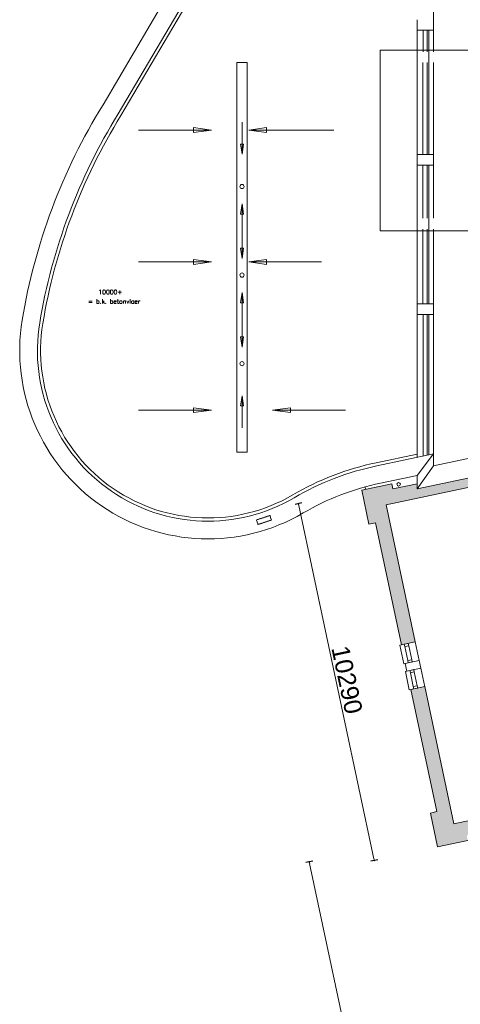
# Model space of a CAD drawing. Header units: millimetres. Extents: x 755771 to 1537169, y 90093 to 392044.
# Tile 102 of 134: x 1147188 to 1159612, y 142852 to 170634. Entities that reach past the tile are written whole.
import ezdxf
from ezdxf.enums import TextEntityAlignment as Align

# ---------------------------------------------------------------- set-up
doc = ezdxf.new("R2010")
doc.units = ezdxf.units.MM
doc.linetypes.add('HIDDEN', pattern=[0.375, 0.25, -0.125])
doc.layers.add('maatlijnen', color=7, linetype='Continuous')
doc.layers.add('NIV 2OS', color=7, linetype='Continuous')
doc.styles.add('ROMANS', font='romans.shx')
doc.styles.get("Standard").update_dxf_attribs({"font": 'arial.ttf'})
doc.dimstyles.new('even', dxfattribs={"dimtxt": 500, "dimasz": 50, "dimexe": 100, "dimexo": 0, "dimgap": 50, "dimtad": 1, "dimdec": 0, "dimzin": 0, "dimdsep": 46, "dimtxsty": 'Standard', "dimblk": 'DOT', "dimcen": 1, "dimclrd": 7, "dimclre": 7, "dimclrt": 7, "dimadec": 0, "dimazin": 0, "dimtfac": 1, "dimtdec": 0, "dimtofl": 0, "dimtmove": 0, "dimatfit": 2, "dimldrblk": 'DOT', "dimfxl": 100, "dimfxlon": 1, "dimtolj": 1, "dimtzin": 0, "dimlwd": 5, "dimarcsym": 0})

# ---------------------------------------------------------------- blocks, each defined once
blk = doc.blocks.new('_Dot')
at = {"color": 0, "linetype": 'ByBlock', "lineweight": -2}
blk.add_line((-0.5, 0), (-1, 0), dxfattribs=at)
at = {"color": 0, "linetype": 'ByBlock', "const_width": 0.5}
blk.add_lwpolyline([(-0.25, 0, 1), (0.25, 0, 1)], format="xyb", close=True, dxfattribs=at)
blk = doc.blocks.new('*D199')
at = {"layer": 'Defpoints', "color": 0, "lineweight": 5, "transparency": 16777216}
for p in [(1156832, 157356), (1158972, 147291), (1157188, 146912)]:
    blk.add_point(p, dxfattribs=at)
at = {"layer": 'maatlijnen', "color": 7, "lineweight": -2, "transparency": 16777216}
for p, q in [((1155146, 156997), (1154951, 156956)), ((1157286, 146932), (1157090, 146891))]:
    blk.add_line(p, q, dxfattribs=at)
at = {"layer": 'maatlijnen', "color": 7, "lineweight": 5, "transparency": 16777216}
blk.add_line((1155059, 156928), (1157177, 146960), dxfattribs=at)
at = {"layer": 'maatlijnen', "color": 7, "lineweight": 5, "transparency": 16777216, "xscale": 50, "yscale": 50, "zscale": 50}
for p, rotation in [((1155048, 156977), 102.0000000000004), ((1157188, 146912), 282.0000000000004)]:
    blk.add_blockref('_Dot', p, dxfattribs=dict(at, rotation=rotation))
at = {"layer": 'maatlijnen', "color": 7, "lineweight": 5, "transparency": 16777216, "insert": (1156417, 152008), "char_height": 500, "attachment_point": 5, "rotation": 282}
blk.add_mtext('\\A1;10290', dxfattribs=at)
blk = doc.blocks.new('*D203')
at = {"layer": 'Defpoints', "color": 0, "lineweight": 5, "transparency": 16777216}
for p in [(1163595, 148626), (1168448, 125795), (1160206, 124043)]:
    blk.add_point(p, dxfattribs=at)
at = {"layer": 'maatlijnen', "color": 7, "lineweight": -2, "transparency": 16777216}
for p, q in [((1155451, 146895), (1155256, 146854)), ((1160304, 124064), (1160109, 124023))]:
    blk.add_line(p, q, dxfattribs=at)
at = {"layer": 'maatlijnen', "color": 7, "lineweight": 5, "transparency": 16777216}
blk.add_line((1155364, 146825), (1160196, 124092), dxfattribs=at)
at = {"layer": 'maatlijnen', "color": 7, "lineweight": 5, "transparency": 16777216, "xscale": 50, "yscale": 50, "zscale": 50}
for p, rotation in [((1155354, 146874), 102.0000000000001), ((1160206, 124043), 282.0000000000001)]:
    blk.add_blockref('_Dot', p, dxfattribs=dict(at, rotation=rotation))
at = {"layer": 'maatlijnen', "color": 7, "lineweight": 5, "transparency": 16777216, "insert": (1158079, 135522), "char_height": 500, "attachment_point": 5, "rotation": 282}
blk.add_mtext('\\A1;23341', dxfattribs=at)

msp = doc.modelspace()

# ---------------------------------------------------------------- hatches: boundary and pattern name
at = {"layer": 'NIV 2OS', "lineweight": 5}
h = msp.add_hatch(color=7, dxfattribs=at)
h.dxf.hatch_style = 1
h.paths.add_polyline_path([(1157518, 156944.4), (1175515.9, 160770), (1176338.4, 156900.4), (1176729.7, 156983.6), (1175997.6, 160427.7), (1176183.5, 160467.2), (1175979.7, 161425.7), (1175123.8, 161243.8), (1175154, 161102), (1171251.2, 160272.4), (1171251.2, 160129.3), (1158396.2, 157396.9), (1158396.2, 157540), (1157713.6, 157394.9), (1157683.5, 157536.8), (1156832.5, 157355.9), (1157036.2, 156397.3), (1157217.2, 156435.8), (1157949.3, 152991.7), (1158340.5, 153074.9)])
h = msp.add_hatch(color=7, dxfattribs=at)
h.dxf.hatch_style = 1
h.paths.add_polyline_path([(1159430.8, 147945.5), (1158608.3, 151815), (1158217, 151731.8), (1158949.1, 148287.8), (1158768.1, 148249.3), (1158971.9, 147290.7), (1159822.9, 147471.6), (1159792.7, 147613.5), (1161638.3, 148005.7), (1161555.2, 148397)])

# ---------------------------------------------------------------- linework, layer by layer
at = {"layer": 'NIV 2OS', "color": 253, "lineweight": 5, "true_color": 0x9ea0a1}
for p, q in [((1151504.2, 171580.7), (1149537.8, 168231.9)), ((1152084, 171580.7), (1149965.9, 167973.6)), ((1152188.4, 171580.7), (1150043, 167927.1)), ((1158856.2, 171640.7), (1158856.2, 169725.7)), ((1158396.2, 170334), (1158396.2, 170634)), ((1158856.2, 170634), (1158856.2, 170334)), ((1158396.2, 170334), (1158726.2, 170334)), ((1158856.2, 170334), (1158396.2, 170334)), ((1158396.2, 166825.7), (1158396.2, 170334)), ((1158561.2, 170334), (1158561.2, 169725.7)), ((1158681.2, 170334), (1158681.2, 169725.7)), ((1158726.2, 166825.7), (1158726.2, 170334)), ((1157356.2, 169775.7), (1176806.2, 169775.7)), ((1157356.2, 164675.7), (1157356.2, 169775.7)), ((1153306.2, 169428.4), (1153606.2, 169428.4)), ((1153306.2, 158428.4), (1153306.2, 169428.4)), ((1153606.2, 169428.4), (1153606.2, 158428.4)), ((1158556.2, 169421.7), (1158556.2, 166825.7)), ((1158676.2, 169421.7), (1158676.2, 166825.7)), ((1158856.2, 169421.7), (1158856.2, 165029.8)), ((1152092.3, 167452.3), (1152092.3, 167590.6)), ((1152092.3, 167590.6), (1152592.3, 167521.5)), ((1153456.2, 167739.2), (1153456.2, 166838.3)), ((1154147.6, 167589.5), (1153647.6, 167520.3)), ((1154147.6, 167451.2), (1154147.6, 167589.5)), ((1150537.9, 167521.5), (1152592.3, 167521.5)), ((1152592.3, 167521.5), (1152092.3, 167452.3)), ((1156049.6, 167520.3), (1153647.6, 167520.3)), ((1153647.6, 167520.3), (1154147.6, 167451.2)), ((1153501.2, 167126), (1153411.2, 167126)), ((1153411.2, 167126), (1153456.2, 166838.3)), ((1153456.2, 166838.3), (1153501.2, 167126)), ((1158396.2, 166825.7), (1158726.2, 166825.7)), ((1158396.2, 166825.7), (1158856.2, 166825.7)), ((1158396.2, 166525.7), (1158396.2, 166825.7)), ((1158856.2, 166825.7), (1158856.2, 166525.7)), ((1158396.2, 166525.7), (1158726.2, 166525.7)), ((1158856.2, 166525.7), (1158396.2, 166525.7)), ((1158396.2, 162617.5), (1158396.2, 166525.7)), ((1158556.2, 166525.7), (1158556.2, 165029.8)), ((1158556.2, 166525.7), (1158556.2, 166310.6)), ((1158676.2, 166525.7), (1158676.2, 165029.8)), ((1158676.2, 166525.7), (1158676.2, 166310.6)), ((1158726.2, 162617.5), (1158726.2, 166525.7)), ((1153411.2, 165146.5), (1153456.2, 165434.3)), ((1153456.2, 165434.3), (1153456.2, 163896.1)), ((1153456.2, 165434.3), (1153501.2, 165146.5)), ((1153501.2, 165146.5), (1153411.2, 165146.5)), ((1176806.2, 164675.7), (1157356.2, 164675.7)), ((1158556.2, 164725.8), (1158556.2, 162617.5)), ((1158676.2, 164725.8), (1158676.2, 162617.5)), ((1158856.2, 164725.8), (1158856.2, 158384.5)), ((1153501.2, 164183.9), (1153411.2, 164183.9)), ((1153411.2, 164183.9), (1153456.2, 163896.1)), ((1153456.2, 163896.1), (1153501.2, 164183.9)), ((1150537.9, 163797.1), (1152592.3, 163797.1)), ((1152092.3, 163729.1), (1152092.3, 163867.4)), ((1152092.3, 163867.4), (1152592.3, 163798.3)), ((1152592.3, 163798.3), (1152092.3, 163729.1)), ((1154147.6, 163866.3), (1153647.6, 163797.1)), ((1153647.6, 163797.1), (1155702, 163797.1)), ((1153647.6, 163797.1), (1154147.6, 163728)), ((1154147.6, 163728), (1154147.6, 163866.3)), ((1153411.2, 162646.5), (1153456.2, 162934.3)), ((1153456.2, 162934.3), (1153456.2, 161396.1)), ((1153456.2, 162934.3), (1153501.2, 162646.5)), ((1153501.2, 162646.5), (1153411.2, 162646.5)), ((1158396.2, 162617.5), (1158726.2, 162617.5)), ((1158396.2, 162617.5), (1158856.2, 162617.5)), ((1158396.2, 162317.5), (1158396.2, 162617.5)), ((1158856.2, 162617.5), (1158856.2, 162317.5)), ((1158396.2, 162317.5), (1158726.2, 162317.5)), ((1158856.2, 162317.5), (1158396.2, 162317.5)), ((1158396.2, 158286.7), (1158396.2, 162317.5)), ((1158561.2, 162317.5), (1158561.2, 158321.8)), ((1158681.2, 162317.5), (1158681.2, 158347.3)), ((1158726.2, 158356.9), (1158726.2, 162317.5)), ((1153501.2, 161683.9), (1153411.2, 161683.9)), ((1153411.2, 161683.9), (1153456.2, 161396.1)), ((1153456.2, 161396.1), (1153501.2, 161683.9)), ((1158856.2, 158044.7), (1170686.2, 160559.2)), ((1153411.2, 159735.3), (1153456.2, 160023.1)), ((1153456.2, 159122.2), (1153456.2, 160023.1)), ((1153456.2, 160023.1), (1153501.2, 159735.3)), ((1150537.9, 159617.6), (1152592.3, 159617.6)), ((1152092.3, 159548.5), (1152092.3, 159686.7)), ((1152092.3, 159686.7), (1152592.3, 159617.6)), ((1152592.3, 159617.6), (1152092.3, 159548.5)), ((1153501.2, 159735.3), (1153411.2, 159735.3)), ((1154820.1, 159686.7), (1154320.1, 159617.6)), ((1156374.5, 159617.6), (1154320.1, 159617.6)), ((1154320.1, 159617.6), (1154820.1, 159548.5)), ((1154820.1, 159548.5), (1154820.1, 159686.7)), ((1153606.2, 158428.4), (1153306.2, 158428.4)), ((1157241.6, 158133.3), (1158396.2, 158378.7)), ((1157260, 158045.2), (1158856.2, 158384.5)), ((1158856.2, 158384.5), (1158396.2, 157775.6)), ((1158856.2, 158044.7), (1158856.2, 158384.5)), ((1158856.2, 158044.7), (1158396.2, 157396.9)), ((1157362, 157555.8), (1158396.2, 157775.6)), ((1158396.2, 157396.9), (1158396.2, 157775.6))]:
    msp.add_line(p, q, dxfattribs=at)
at = {"layer": 'NIV 2OS', "color": 7, "lineweight": 5}
for p, q in [((1157518, 156944.4), (1175515.9, 160770)), ((1158396.2, 157396.9), (1171251.2, 160129.3)), ((1157683.5, 157536.8), (1156832.5, 157355.9)), ((1157713.6, 157394.9), (1157683.5, 157536.8)), ((1158396.2, 157540), (1157713.6, 157394.9)), ((1156832.5, 157355.9), (1157036.2, 156397.3)), ((1156940.1, 157378.7), (1156924.9, 157450.3)), ((1158340.5, 153074.9), (1157518, 156944.4)), ((1157036.2, 156397.3), (1157217.2, 156435.8)), ((1157217.2, 156435.8), (1157949.3, 152991.7)), ((1157905.2, 152982.3), (1158032.4, 153009.4)), ((1158016.3, 152460), (1157905.2, 152982.3)), ((1157949.3, 152991.7), (1158340.5, 153074.9)), ((1158046.3, 152943.8), (1158129.5, 152552.6)), ((1158157.8, 152967.5), (1158241, 152576.3)), ((1158451.5, 152552.5), (1158340.5, 153074.9)), ((1158451.5, 152552.5), (1158060.3, 152469.4)), ((1158497.3, 152337.3), (1158451.5, 152552.5)), ((1158143.4, 152487), (1158016.3, 152460)), ((1158060.3, 152469.4), (1158106, 152254.2)), ((1158062, 152244.8), (1158189.2, 152271.8)), ((1158106, 152254.2), (1158497.3, 152337.3)), ((1158610.1, 151806.6), (1158497.3, 152337.3)), ((1158173, 151722.5), (1158062, 152244.8)), ((1158203.1, 152206.3), (1158286.3, 151815.1)), ((1158314.6, 152230), (1158397.8, 151838.8)), ((1158300.2, 151749.5), (1158173, 151722.5)), ((1158608.3, 151815), (1158217, 151731.8)), ((1158217, 151731.8), (1158949.1, 148287.8)), ((1159430.8, 147945.5), (1158608.3, 151815)), ((1161555.2, 148397), (1159430.8, 147945.5)), ((1158949.1, 148287.8), (1158768.1, 148249.3)), ((1158768.1, 148249.3), (1158971.9, 147290.7)), ((1158971.9, 147290.7), (1159822.9, 147471.6))]:
    msp.add_line(p, q, dxfattribs=at)
at = {"layer": 'NIV 2OS', "color": 253, "linetype": 'HIDDEN', "lineweight": 5, "ltscale": 0.51, "true_color": 0x9ea0a1}
for p, q in [((1154244.1, 156644.3), (1153864.3, 156518.9)), ((1153864.3, 156518.9), (1153906.5, 156390.9)), ((1153906.5, 156390.9), (1154286.4, 156516.3)), ((1154286.4, 156516.3), (1154244.1, 156644.3))]:
    msp.add_line(p, q, dxfattribs=at)
at = {"layer": 'NIV 2OS', "color": 7, "linetype": 'ByBlock', "lineweight": 5}
for p, q in [((1158143.9, 153033.1), (1158032.4, 153009.4)), ((1158032.4, 153009.4), (1158046.3, 152943.8)), ((1158157.8, 152967.5), (1158046.3, 152943.8)), ((1158157.8, 152967.5), (1158143.9, 153033.1)), ((1158241, 152576.3), (1158129.5, 152552.6)), ((1158129.5, 152552.6), (1158143.4, 152487)), ((1158254.9, 152510.7), (1158241, 152576.3)), ((1158254.9, 152510.7), (1158143.4, 152487)), ((1158300.7, 152295.5), (1158189.2, 152271.8)), ((1158189.2, 152271.8), (1158203.1, 152206.3)), ((1158314.6, 152230), (1158300.7, 152295.5)), ((1158314.6, 152230), (1158203.1, 152206.3)), ((1158397.8, 151838.8), (1158286.3, 151815.1)), ((1158286.3, 151815.1), (1158300.2, 151749.5)), ((1158411.7, 151773.2), (1158300.2, 151749.5)), ((1158411.7, 151773.2), (1158397.8, 151838.8))]:
    msp.add_line(p, q, dxfattribs=at)
at = {"layer": 'NIV 2OS', "color": 253, "lineweight": 5, "true_color": 0x9ea0a1}
for centre, radius in [((1153456.2, 165927.1), 60), ((1153456.2, 163427.1), 60), ((1153456.2, 160928.4), 60), ((1157872.2, 157524.8), 50)]:
    msp.add_circle(centre, radius, dxfattribs=at)
for centre, radius, start, end in [((1163719.7, 159444.5), 16683.6, 148.21665, 170.63365), ((1163719.7, 159444.5), 16183.6, 148.19576, 170.63376), ((1163719.7, 159444.5), 16093.6, 148.1919, 170.63378), ((1152497.5, 161294.9), 5309.9, 170.62664, 300.39557), ((1152497.5, 161294.9), 4809.9, 170.62628, 300.39279), ((1152497.5, 161294.9), 4719.9, 170.62621, 300.39225), ((1158830.4, 150512.6), 7784.6, 101.77689, 120.4492), ((1158830.4, 150512.6), 7694.6, 101.77689, 120.44953), ((1158830.4, 150512.6), 7194.6, 101.77689, 120.45142)]:
    msp.add_arc(centre, radius, start, end, dxfattribs=at)

# ---------------------------------------------------------------- texts
at = {"layer": 'NIV 2OS', "color": 253, "lineweight": 5, "true_color": 0x9ea0a1, "style": 'ROMANS'}
msp.add_text('10000+', height=125, dxfattribs=at).set_placement((1149407.4, 162887.8))
msp.add_text('= b.k. betonvloer', height=125, dxfattribs=at).set_placement((1149116.9, 162584.5), align=Align.BOTTOM_LEFT)

# ---------------------------------------------------------------- dimensions: what is measured, and where the dimension line sits
at = {"layer": 'maatlijnen', "lineweight": 5}
for p1, p2, distance, picture, middle in [((1156832.5, 157355.9), (1158971.9, 147290.7), -1823.9, '*D199', (1156416.7, 152007.6)), ((1163595.1, 148626.1), (1168448, 125795.3), -8425.6, '*D203', (1158078.8, 135522.4))]:
    dim = msp.add_aligned_dim(p1=p1, p2=p2, distance=distance, dimstyle='even', dxfattribs=at)
    dim.commit()
    dim.dimension.update_dxf_attribs({"geometry": picture, "text_midpoint": middle})

doc.saveas('drawing.dxf')
